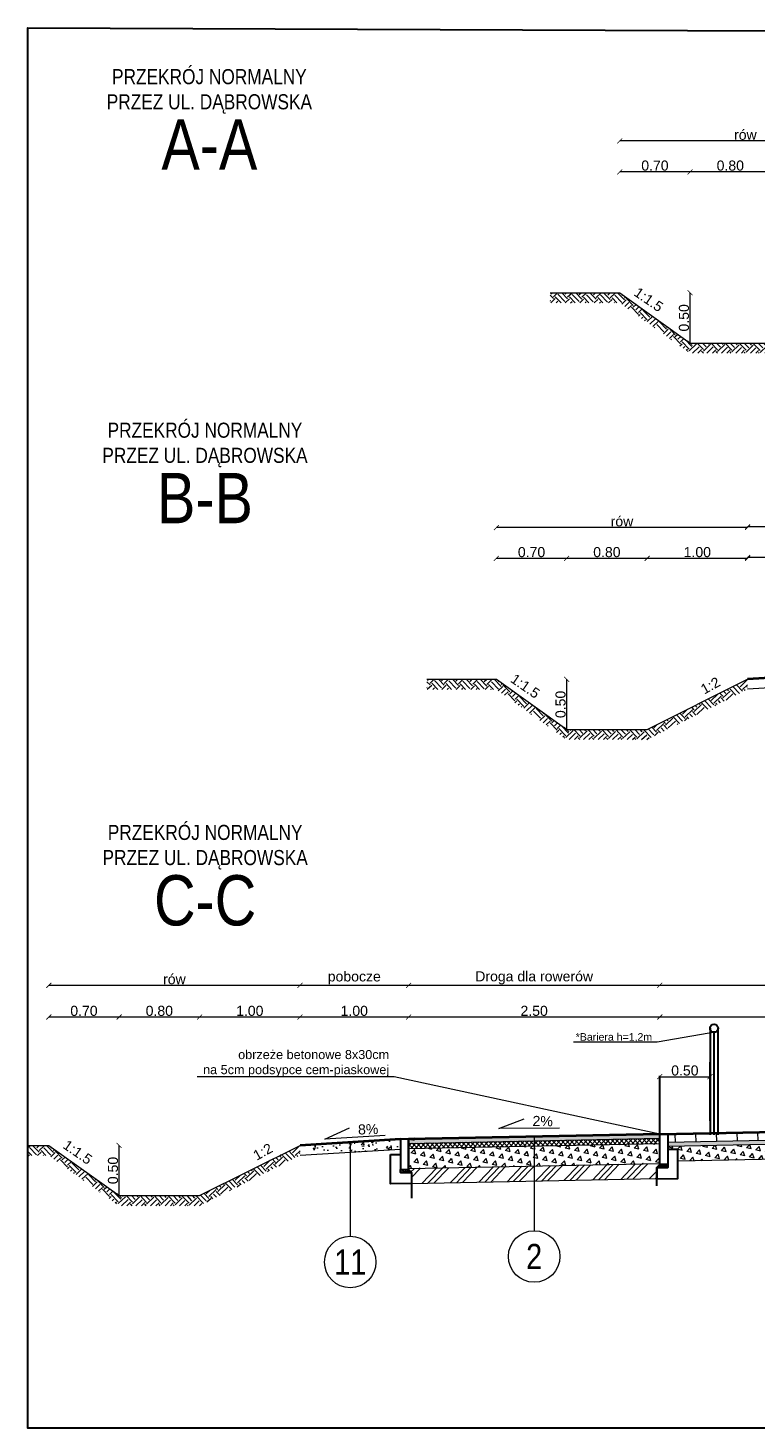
# Model space of a CAD drawing. Header units: metres. Extents: x 274 to 478, y -633 to -162.
# Tile 7 of 18: x 443 to 450, y -619 to -605. Entities that reach past the tile are written whole.
import ezdxf
from ezdxf import colors
from ezdxf.entities.mleader import LeaderData, LeaderLine
from ezdxf.math import Vec2, Vec3

# ---------------------------------------------------------------- set-up
doc = ezdxf.new("R2010")
doc.units = ezdxf.units.M
doc.layers.add('_brudnopis', color=50, linetype='Continuous', lineweight=30, plot=False)
doc.layers.add('C-DROGI-ZESPOLY', color=7, linetype='Continuous')
for name, color, linetype, lineweight in [('Kruszywo stabilizacja cem', 58, 'Continuous', 15), ('M_OPISY', 7, 'Continuous', 18), ('M_PRZEKROJE CZERWONE', 1, 'Continuous', 40), ('M_Szczegóły wymiar', 7, 'Continuous', 15), ('M_szczegóły_hatch', 251, 'Continuous', 9), ('M_szczegóły_projektowane', 1, 'Continuous', 15), ('Opis', 7, 'Continuous', 15), ('Podsypka cementowo-piaskowa', 251, 'Continuous', 15), ('Przekrojowa', 7, 'Continuous', 30), ('Wymiar', 7, 'Continuous', 15)]:
    doc.layers.add(name, color=color, linetype=linetype, lineweight=lineweight)
doc.styles.add('Opis_1_25', font='arial.ttf', dxfattribs={"height": 0.1})
doc.styles.get("Standard").update_dxf_attribs({"font": 'arial.ttf'})
doc.dimstyles.new('1_25_DK$0', dxfattribs={"dimtxt": 0.05, "dimasz": 0.05, "dimexe": 0.02, "dimexo": 0.05, "dimgap": 0.01, "dimtad": 1, "dimzin": 3, "dimdsep": 46, "dimtxsty": 'Opis_1_25', "dimblk": 'ARCHTICK', "dimcen": 0.05, "dimse1": 1, "dimse2": 1, "dimclrd": 256, "dimclre": 256, "dimazin": 3, "dimtfac": 1, "dimtofl": 0, "dimtmove": 0, "dimatfit": 3, "dimldrblk": 'ARCHTICK', "dimfxl": 1, "dimfrac": 2, "dimtolj": 1, "dimtzin": 3, "dimlwd": -1, "dimlwe": -1, "dimarcsym": 0})

# ---------------------------------------------------------------- blocks, each defined once
blk = doc.blocks.new('_ArchTick')
at = {"color": 0, "linetype": 'ByBlock', "lineweight": 0, "const_width": 0.15}
blk.add_lwpolyline([(-0.5, -0.5), (0.5, 0.5)], dxfattribs=at)
blk = doc.blocks.new('*D53')
at = {"layer": 'Defpoints', "color": 0, "transparency": 16777216}
for p in [(449.23, -606.844), (449.23, -608.538), (450.03, -608.538)]:
    blk.add_point(p, dxfattribs=at)
at = {"layer": 'Wymiar', "transparency": 16777216}
blk.add_line((450.03, -606.844), (449.23, -606.844), dxfattribs=at)
at = {"layer": 'Wymiar', "transparency": 16777216, "xscale": 0.05, "yscale": 0.05, "zscale": 0.05, "rotation": 180}
blk.add_blockref('_ArchTick', (449.23, -606.844), dxfattribs=at)
at = {"layer": 'Wymiar', "transparency": 16777216, "xscale": 0.05, "yscale": 0.05, "zscale": 0.05}
blk.add_blockref('_ArchTick', (450.03, -606.844), dxfattribs=at)
at = {"layer": 'Wymiar', "color": 0, "transparency": 16777216, "insert": (449.63, -606.782), "char_height": 0.1, "attachment_point": 5, "style": 'Opis_1_25'}
blk.add_mtext('\\A1;0.80', dxfattribs=at)
blk = doc.blocks.new('*D54')
at = {"layer": 'Defpoints', "color": 0, "transparency": 16777216}
for p in [(448.53, -606.844), (448.53, -608.038), (449.23, -608.538)]:
    blk.add_point(p, dxfattribs=at)
at = {"layer": 'Wymiar', "transparency": 16777216}
blk.add_line((449.23, -606.844), (448.53, -606.844), dxfattribs=at)
at = {"layer": 'Wymiar', "transparency": 16777216, "xscale": 0.05, "yscale": 0.05, "zscale": 0.05, "rotation": 180}
blk.add_blockref('_ArchTick', (448.53, -606.844), dxfattribs=at)
at = {"layer": 'Wymiar', "transparency": 16777216, "xscale": 0.05, "yscale": 0.05, "zscale": 0.05}
blk.add_blockref('_ArchTick', (449.23, -606.844), dxfattribs=at)
at = {"layer": 'Wymiar', "color": 0, "transparency": 16777216, "insert": (448.88, -606.782), "char_height": 0.1, "attachment_point": 5, "style": 'Opis_1_25'}
blk.add_mtext('\\A1;0.70', dxfattribs=at)
blk = doc.blocks.new('*D55')
at = {"layer": 'Defpoints', "color": 0, "transparency": 16777216}
for p in [(448.53, -608.046), (449.23, -608.046), (449.23, -608.546)]:
    blk.add_point(p, dxfattribs=at)
at = {"layer": 'Wymiar', "transparency": 16777216}
blk.add_line((449.23, -608.546), (449.23, -608.046), dxfattribs=at)
at = {"layer": 'Wymiar', "transparency": 16777216, "xscale": 0.05, "yscale": 0.05, "zscale": 0.05}
for p, rotation in [((449.23, -608.046), 90), ((449.23, -608.546), 270)]:
    blk.add_blockref('_ArchTick', p, dxfattribs=dict(at, rotation=rotation))
at = {"layer": 'Wymiar', "color": 0, "transparency": 16777216, "insert": (449.169, -608.296), "char_height": 0.1, "attachment_point": 5, "rotation": 90, "style": 'Opis_1_25'}
blk.add_mtext('\\A1;0.50', dxfattribs=at)
blk = doc.blocks.new('*D51')
at = {"layer": 'Defpoints', "color": 0, "transparency": 16777216}
for p in [(448.53, -606.537), (448.53, -608.046), (451.03, -608.046)]:
    blk.add_point(p, dxfattribs=at)
at = {"layer": 'Wymiar', "transparency": 16777216}
blk.add_line((451.03, -606.537), (448.53, -606.537), dxfattribs=at)
at = {"layer": 'Wymiar', "transparency": 16777216, "xscale": 0.05, "yscale": 0.05, "zscale": 0.05, "rotation": 180}
blk.add_blockref('_ArchTick', (448.53, -606.537), dxfattribs=at)
at = {"layer": 'Wymiar', "transparency": 16777216, "xscale": 0.05, "yscale": 0.05, "zscale": 0.05}
blk.add_blockref('_ArchTick', (451.03, -606.537), dxfattribs=at)
at = {"layer": 'Wymiar', "color": 0, "transparency": 16777216, "insert": (449.78, -606.476), "char_height": 0.1, "attachment_point": 5, "style": 'Opis_1_25'}
blk.add_mtext('\\A1;rów', dxfattribs=at)
blk = doc.blocks.new('*D96')
at = {"layer": 'Defpoints', "color": 0, "transparency": 16777216}
for p in [(448.802, -610.688), (449.802, -611.882), (448.802, -612.382)]:
    blk.add_point(p, dxfattribs=at)
at = {"layer": 'Wymiar', "transparency": 16777216}
blk.add_line((449.802, -610.688), (448.802, -610.688), dxfattribs=at)
at = {"layer": 'Wymiar', "transparency": 16777216, "xscale": 0.05, "yscale": 0.05, "zscale": 0.05, "rotation": 180}
blk.add_blockref('_ArchTick', (448.802, -610.688), dxfattribs=at)
at = {"layer": 'Wymiar', "transparency": 16777216, "xscale": 0.05, "yscale": 0.05, "zscale": 0.05}
blk.add_blockref('_ArchTick', (449.802, -610.688), dxfattribs=at)
at = {"layer": 'Wymiar', "color": 0, "transparency": 16777216, "insert": (449.302, -610.626), "char_height": 0.1, "attachment_point": 5, "style": 'Opis_1_25'}
blk.add_mtext('\\A1;1.00', dxfattribs=at)
blk = doc.blocks.new('*D97')
at = {"layer": 'Defpoints', "color": 0, "transparency": 16777216}
for p in [(448.002, -610.688), (448.002, -612.382), (448.802, -612.382)]:
    blk.add_point(p, dxfattribs=at)
at = {"layer": 'Wymiar', "transparency": 16777216}
blk.add_line((448.802, -610.688), (448.002, -610.688), dxfattribs=at)
at = {"layer": 'Wymiar', "transparency": 16777216, "xscale": 0.05, "yscale": 0.05, "zscale": 0.05, "rotation": 180}
blk.add_blockref('_ArchTick', (448.002, -610.688), dxfattribs=at)
at = {"layer": 'Wymiar', "transparency": 16777216, "xscale": 0.05, "yscale": 0.05, "zscale": 0.05}
blk.add_blockref('_ArchTick', (448.802, -610.688), dxfattribs=at)
at = {"layer": 'Wymiar', "color": 0, "transparency": 16777216, "insert": (448.402, -610.626), "char_height": 0.1, "attachment_point": 5, "style": 'Opis_1_25'}
blk.add_mtext('\\A1;0.80', dxfattribs=at)
blk = doc.blocks.new('*D92')
at = {"layer": 'Defpoints', "color": 0, "transparency": 16777216}
for p in [(447.302, -610.688), (447.302, -611.882), (448.002, -612.382)]:
    blk.add_point(p, dxfattribs=at)
at = {"layer": 'Wymiar', "transparency": 16777216}
blk.add_line((448.002, -610.688), (447.302, -610.688), dxfattribs=at)
at = {"layer": 'Wymiar', "transparency": 16777216, "xscale": 0.05, "yscale": 0.05, "zscale": 0.05, "rotation": 180}
blk.add_blockref('_ArchTick', (447.302, -610.688), dxfattribs=at)
at = {"layer": 'Wymiar', "transparency": 16777216, "xscale": 0.05, "yscale": 0.05, "zscale": 0.05}
blk.add_blockref('_ArchTick', (448.002, -610.688), dxfattribs=at)
at = {"layer": 'Wymiar', "color": 0, "transparency": 16777216, "insert": (447.652, -610.626), "char_height": 0.1, "attachment_point": 5, "style": 'Opis_1_25'}
blk.add_mtext('\\A1;0.70', dxfattribs=at)
blk = doc.blocks.new('*D98')
at = {"layer": 'Defpoints', "color": 0, "transparency": 16777216}
for p in [(447.302, -611.89), (448.002, -611.89), (448.002, -612.39)]:
    blk.add_point(p, dxfattribs=at)
at = {"layer": 'Wymiar', "transparency": 16777216}
blk.add_line((448.002, -612.39), (448.002, -611.89), dxfattribs=at)
at = {"layer": 'Wymiar', "transparency": 16777216, "xscale": 0.05, "yscale": 0.05, "zscale": 0.05}
for p, rotation in [((448.002, -611.89), 90), ((448.002, -612.39), 270)]:
    blk.add_blockref('_ArchTick', p, dxfattribs=dict(at, rotation=rotation))
at = {"layer": 'Wymiar', "color": 0, "transparency": 16777216, "insert": (447.941, -612.14), "char_height": 0.1, "attachment_point": 5, "rotation": 90, "style": 'Opis_1_25'}
blk.add_mtext('\\A1;0.50', dxfattribs=at)
blk = doc.blocks.new('*D103')
at = {"layer": 'Defpoints', "color": 0, "transparency": 16777216}
for p in [(449.802, -610.374), (450.802, -611.83), (449.802, -611.89)]:
    blk.add_point(p, dxfattribs=at)
at = {"layer": 'Wymiar', "transparency": 16777216}
blk.add_line((450.802, -610.374), (449.802, -610.374), dxfattribs=at)
at = {"layer": 'Wymiar', "transparency": 16777216, "xscale": 0.05, "yscale": 0.05, "zscale": 0.05, "rotation": 180}
blk.add_blockref('_ArchTick', (449.802, -610.374), dxfattribs=at)
at = {"layer": 'Wymiar', "transparency": 16777216, "xscale": 0.05, "yscale": 0.05, "zscale": 0.05}
blk.add_blockref('_ArchTick', (450.802, -610.374), dxfattribs=at)
at = {"layer": 'Wymiar', "color": 0, "transparency": 16777216, "insert": (450.302, -610.3), "char_height": 0.1, "attachment_point": 5, "style": 'Opis_1_25'}
blk.add_mtext('\\A1;pobocze', dxfattribs=at)
blk = doc.blocks.new('*D104')
at = {"layer": 'Defpoints', "color": 0, "transparency": 16777216}
for p in [(447.302, -610.381), (447.302, -611.89), (449.802, -611.89)]:
    blk.add_point(p, dxfattribs=at)
at = {"layer": 'Wymiar', "transparency": 16777216}
blk.add_line((449.802, -610.381), (447.302, -610.381), dxfattribs=at)
at = {"layer": 'Wymiar', "transparency": 16777216, "xscale": 0.05, "yscale": 0.05, "zscale": 0.05, "rotation": 180}
blk.add_blockref('_ArchTick', (447.302, -610.381), dxfattribs=at)
at = {"layer": 'Wymiar', "transparency": 16777216, "xscale": 0.05, "yscale": 0.05, "zscale": 0.05}
blk.add_blockref('_ArchTick', (449.802, -610.381), dxfattribs=at)
at = {"layer": 'Wymiar', "color": 0, "transparency": 16777216, "insert": (448.552, -610.32), "char_height": 0.1, "attachment_point": 5, "style": 'Opis_1_25'}
blk.add_mtext('\\A1;rów', dxfattribs=at)
blk = doc.blocks.new('*D91')
at = {"layer": 'Defpoints', "color": 0, "transparency": 16777216}
for p in [(449.802, -610.68), (449.802, -611.882), (450.802, -611.822)]:
    blk.add_point(p, dxfattribs=at)
at = {"layer": 'Wymiar', "transparency": 16777216}
blk.add_line((450.802, -610.68), (449.802, -610.68), dxfattribs=at)
at = {"layer": 'Wymiar', "transparency": 16777216, "xscale": 0.05, "yscale": 0.05, "zscale": 0.05, "rotation": 180}
blk.add_blockref('_ArchTick', (449.802, -610.68), dxfattribs=at)
at = {"layer": 'Wymiar', "transparency": 16777216, "xscale": 0.05, "yscale": 0.05, "zscale": 0.05}
blk.add_blockref('_ArchTick', (450.802, -610.68), dxfattribs=at)
at = {"layer": 'Wymiar', "color": 0, "transparency": 16777216, "insert": (450.302, -610.619), "char_height": 0.1, "attachment_point": 5, "style": 'Opis_1_25'}
blk.add_mtext('\\A1;1.00', dxfattribs=at)
blk = doc.blocks.new('Ogrodzenie')
at = {"layer": 'C-DROGI-ZESPOLY', "lineweight": 30, "flags": 128}
for points in [[(-0.04, 1.06), (-0.04, 0)], [(0, 0), (0, 1.02)], [(0.04, 0), (0.04, 1.06)]]:
    blk.add_lwpolyline(points, dxfattribs=at)
at = {"layer": 'C-DROGI-ZESPOLY', "lineweight": 30}
blk.add_circle((0, 1.06), 0.04, dxfattribs=at)
blk = doc.blocks.new('*D124')
at = {"layer": 'Defpoints', "color": 0, "transparency": 16777216}
for p in [(444.348, -615.249), (445.348, -616.443), (444.348, -616.943)]:
    blk.add_point(p, dxfattribs=at)
at = {"layer": 'Wymiar', "transparency": 16777216}
blk.add_line((445.348, -615.249), (444.348, -615.249), dxfattribs=at)
at = {"layer": 'Wymiar', "transparency": 16777216, "xscale": 0.05, "yscale": 0.05, "zscale": 0.05, "rotation": 180}
blk.add_blockref('_ArchTick', (444.348, -615.249), dxfattribs=at)
at = {"layer": 'Wymiar', "transparency": 16777216, "xscale": 0.05, "yscale": 0.05, "zscale": 0.05}
blk.add_blockref('_ArchTick', (445.348, -615.249), dxfattribs=at)
at = {"layer": 'Wymiar', "color": 0, "transparency": 16777216, "insert": (444.848, -615.188), "char_height": 0.1, "attachment_point": 5, "style": 'Opis_1_25'}
blk.add_mtext('\\A1;1.00', dxfattribs=at)
blk = doc.blocks.new('*D125')
at = {"layer": 'Defpoints', "color": 0, "transparency": 16777216}
for p in [(443.548, -615.249), (443.548, -616.943), (444.348, -616.943)]:
    blk.add_point(p, dxfattribs=at)
at = {"layer": 'Wymiar', "transparency": 16777216}
blk.add_line((444.348, -615.249), (443.548, -615.249), dxfattribs=at)
at = {"layer": 'Wymiar', "transparency": 16777216, "xscale": 0.05, "yscale": 0.05, "zscale": 0.05, "rotation": 180}
blk.add_blockref('_ArchTick', (443.548, -615.249), dxfattribs=at)
at = {"layer": 'Wymiar', "transparency": 16777216, "xscale": 0.05, "yscale": 0.05, "zscale": 0.05}
blk.add_blockref('_ArchTick', (444.348, -615.249), dxfattribs=at)
at = {"layer": 'Wymiar', "color": 0, "transparency": 16777216, "insert": (443.948, -615.188), "char_height": 0.1, "attachment_point": 5, "style": 'Opis_1_25'}
blk.add_mtext('\\A1;0.80', dxfattribs=at)
blk = doc.blocks.new('*D126')
at = {"layer": 'Defpoints', "color": 0, "transparency": 16777216}
for p in [(442.848, -615.249), (442.848, -616.443), (443.548, -616.943)]:
    blk.add_point(p, dxfattribs=at)
at = {"layer": 'Wymiar', "transparency": 16777216}
blk.add_line((443.548, -615.249), (442.848, -615.249), dxfattribs=at)
at = {"layer": 'Wymiar', "transparency": 16777216, "xscale": 0.05, "yscale": 0.05, "zscale": 0.05, "rotation": 180}
blk.add_blockref('_ArchTick', (442.848, -615.249), dxfattribs=at)
at = {"layer": 'Wymiar', "transparency": 16777216, "xscale": 0.05, "yscale": 0.05, "zscale": 0.05}
blk.add_blockref('_ArchTick', (443.548, -615.249), dxfattribs=at)
at = {"layer": 'Wymiar', "color": 0, "transparency": 16777216, "insert": (443.198, -615.188), "char_height": 0.1, "attachment_point": 5, "style": 'Opis_1_25'}
blk.add_mtext('\\A1;0.70', dxfattribs=at)
blk = doc.blocks.new('*D127')
at = {"layer": 'Defpoints', "color": 0, "transparency": 16777216}
for p in [(442.848, -616.525), (443.548, -616.525), (443.548, -617.025)]:
    blk.add_point(p, dxfattribs=at)
at = {"layer": 'Wymiar', "transparency": 16777216}
blk.add_line((443.548, -617.025), (443.548, -616.525), dxfattribs=at)
at = {"layer": 'Wymiar', "transparency": 16777216, "xscale": 0.05, "yscale": 0.05, "zscale": 0.05}
for p, rotation in [((443.548, -616.525), 90), ((443.548, -617.025), 270)]:
    blk.add_blockref('_ArchTick', p, dxfattribs=dict(at, rotation=rotation))
at = {"layer": 'Wymiar', "color": 0, "transparency": 16777216, "insert": (443.487, -616.775), "char_height": 0.1, "attachment_point": 5, "rotation": 90, "style": 'Opis_1_25'}
blk.add_mtext('\\A1;0.50', dxfattribs=at)
blk = doc.blocks.new('*D128')
at = {"layer": 'Defpoints', "color": 0, "transparency": 16777216}
for p in [(442.848, -614.934), (442.848, -616.525), (445.348, -616.525)]:
    blk.add_point(p, dxfattribs=at)
at = {"layer": 'Wymiar', "transparency": 16777216}
blk.add_line((445.348, -614.934), (442.848, -614.934), dxfattribs=at)
at = {"layer": 'Wymiar', "transparency": 16777216, "xscale": 0.05, "yscale": 0.05, "zscale": 0.05, "rotation": 180}
blk.add_blockref('_ArchTick', (442.848, -614.934), dxfattribs=at)
at = {"layer": 'Wymiar', "transparency": 16777216, "xscale": 0.05, "yscale": 0.05, "zscale": 0.05}
blk.add_blockref('_ArchTick', (445.348, -614.934), dxfattribs=at)
at = {"layer": 'Wymiar', "color": 0, "transparency": 16777216, "insert": (444.098, -614.873), "char_height": 0.1, "attachment_point": 5, "style": 'Opis_1_25'}
blk.add_mtext('\\A1;rów', dxfattribs=at)
blk = doc.blocks.new('*D132')
at = {"layer": 'Defpoints', "color": 0, "transparency": 16777216}
for p in [(448.928, -615.249), (448.928, -616.167), (452.728, -616.167)]:
    blk.add_point(p, dxfattribs=at)
at = {"layer": 'Wymiar', "transparency": 16777216}
blk.add_line((452.728, -615.249), (448.928, -615.249), dxfattribs=at)
at = {"layer": 'Wymiar', "transparency": 16777216, "xscale": 0.05, "yscale": 0.05, "zscale": 0.05, "rotation": 180}
blk.add_blockref('_ArchTick', (448.928, -615.249), dxfattribs=at)
at = {"layer": 'Wymiar', "transparency": 16777216, "xscale": 0.05, "yscale": 0.05, "zscale": 0.05}
blk.add_blockref('_ArchTick', (452.728, -615.249), dxfattribs=at)
at = {"layer": 'Wymiar', "color": 0, "transparency": 16777216, "insert": (450.828, -615.188), "char_height": 0.1, "attachment_point": 5, "style": 'Opis_1_25'}
blk.add_mtext('\\A1;3.80', dxfattribs=at)
blk = doc.blocks.new('*D133')
at = {"layer": 'Defpoints', "color": 0, "transparency": 16777216}
for p in [(446.428, -615.249), (448.928, -616.167), (446.428, -616.217)]:
    blk.add_point(p, dxfattribs=at)
at = {"layer": 'Wymiar', "transparency": 16777216}
blk.add_line((448.928, -615.249), (446.428, -615.249), dxfattribs=at)
at = {"layer": 'Wymiar', "transparency": 16777216, "xscale": 0.05, "yscale": 0.05, "zscale": 0.05, "rotation": 180}
blk.add_blockref('_ArchTick', (446.428, -615.249), dxfattribs=at)
at = {"layer": 'Wymiar', "transparency": 16777216, "xscale": 0.05, "yscale": 0.05, "zscale": 0.05}
blk.add_blockref('_ArchTick', (448.928, -615.249), dxfattribs=at)
at = {"layer": 'Wymiar', "color": 0, "transparency": 16777216, "insert": (447.678, -615.188), "char_height": 0.1, "attachment_point": 5, "style": 'Opis_1_25'}
blk.add_mtext('\\A1;2.50', dxfattribs=at)
blk = doc.blocks.new('*D134')
at = {"layer": 'Defpoints', "color": 0, "transparency": 16777216}
for p in [(445.348, -615.249), (445.348, -616.277), (446.428, -616.217)]:
    blk.add_point(p, dxfattribs=at)
at = {"layer": 'Wymiar', "transparency": 16777216}
blk.add_line((446.428, -615.249), (445.348, -615.249), dxfattribs=at)
at = {"layer": 'Wymiar', "transparency": 16777216, "xscale": 0.05, "yscale": 0.05, "zscale": 0.05, "rotation": 180}
blk.add_blockref('_ArchTick', (445.348, -615.249), dxfattribs=at)
at = {"layer": 'Wymiar', "transparency": 16777216, "xscale": 0.05, "yscale": 0.05, "zscale": 0.05}
blk.add_blockref('_ArchTick', (446.428, -615.249), dxfattribs=at)
at = {"layer": 'Wymiar', "color": 0, "transparency": 16777216, "insert": (445.888, -615.188), "char_height": 0.1, "attachment_point": 5, "style": 'Opis_1_25'}
blk.add_mtext('\\A1;1.00', dxfattribs=at)
blk = doc.blocks.new('*D135')
at = {"layer": 'Defpoints', "color": 0, "transparency": 16777216}
for p in [(449.428, -615.842), (448.928, -616.415), (449.428, -616.407)]:
    blk.add_point(p, dxfattribs=at)
at = {"layer": 'Wymiar', "transparency": 16777216}
blk.add_line((448.928, -615.842), (449.428, -615.842), dxfattribs=at)
at = {"layer": 'Wymiar', "transparency": 16777216, "xscale": 0.05, "yscale": 0.05, "zscale": 0.05, "rotation": 180}
blk.add_blockref('_ArchTick', (448.928, -615.842), dxfattribs=at)
at = {"layer": 'Wymiar', "transparency": 16777216, "xscale": 0.05, "yscale": 0.05, "zscale": 0.05}
blk.add_blockref('_ArchTick', (449.428, -615.842), dxfattribs=at)
at = {"layer": 'Wymiar', "color": 0, "transparency": 16777216, "insert": (449.178, -615.781), "char_height": 0.1, "attachment_point": 5, "style": 'Opis_1_25'}
blk.add_mtext('\\A1;0.50', dxfattribs=at)
blk = doc.blocks.new('*D139')
at = {"layer": 'Defpoints', "color": 0, "transparency": 16777216}
for p in [(448.928, -614.934), (452.728, -616.341), (448.928, -616.455)]:
    blk.add_point(p, dxfattribs=at)
at = {"layer": 'Wymiar', "transparency": 16777216}
blk.add_line((452.728, -614.934), (448.928, -614.934), dxfattribs=at)
at = {"layer": 'Wymiar', "transparency": 16777216, "xscale": 0.05, "yscale": 0.05, "zscale": 0.05, "rotation": 180}
blk.add_blockref('_ArchTick', (448.928, -614.934), dxfattribs=at)
at = {"layer": 'Wymiar', "transparency": 16777216, "xscale": 0.05, "yscale": 0.05, "zscale": 0.05}
blk.add_blockref('_ArchTick', (452.728, -614.934), dxfattribs=at)
at = {"layer": 'Wymiar', "color": 0, "transparency": 16777216, "insert": (450.828, -614.86), "char_height": 0.1, "attachment_point": 5, "style": 'Opis_1_25'}
blk.add_mtext('\\A1;peron', dxfattribs=at)
blk = doc.blocks.new('*D140')
at = {"layer": 'Defpoints', "color": 0, "transparency": 16777216}
for p in [(446.428, -614.934), (448.928, -616.455), (446.428, -616.505)]:
    blk.add_point(p, dxfattribs=at)
at = {"layer": 'Wymiar', "transparency": 16777216}
blk.add_line((448.928, -614.934), (446.428, -614.934), dxfattribs=at)
at = {"layer": 'Wymiar', "transparency": 16777216, "xscale": 0.05, "yscale": 0.05, "zscale": 0.05, "rotation": 180}
blk.add_blockref('_ArchTick', (446.428, -614.934), dxfattribs=at)
at = {"layer": 'Wymiar', "transparency": 16777216, "xscale": 0.05, "yscale": 0.05, "zscale": 0.05}
blk.add_blockref('_ArchTick', (448.928, -614.934), dxfattribs=at)
at = {"layer": 'Wymiar', "color": 0, "transparency": 16777216, "insert": (447.678, -614.859), "char_height": 0.1, "attachment_point": 5, "style": 'Opis_1_25'}
blk.add_mtext('\\A1;Droga dla rowerów', dxfattribs=at)
blk = doc.blocks.new('*D141')
at = {"layer": 'Defpoints', "color": 0, "transparency": 16777216}
for p in [(445.348, -614.934), (445.348, -616.451), (446.428, -616.505)]:
    blk.add_point(p, dxfattribs=at)
at = {"layer": 'Wymiar', "transparency": 16777216}
blk.add_line((446.428, -614.934), (445.348, -614.934), dxfattribs=at)
at = {"layer": 'Wymiar', "transparency": 16777216, "xscale": 0.05, "yscale": 0.05, "zscale": 0.05, "rotation": 180}
blk.add_blockref('_ArchTick', (445.348, -614.934), dxfattribs=at)
at = {"layer": 'Wymiar', "transparency": 16777216, "xscale": 0.05, "yscale": 0.05, "zscale": 0.05}
blk.add_blockref('_ArchTick', (446.428, -614.934), dxfattribs=at)
at = {"layer": 'Wymiar', "color": 0, "transparency": 16777216, "insert": (445.888, -614.86), "char_height": 0.1, "attachment_point": 5, "style": 'Opis_1_25'}
blk.add_mtext('\\A1;pobocze', dxfattribs=at)

msp = doc.modelspace()

# ---------------------------------------------------------------- hatches: boundary and pattern name
at = {"layer": 'Kruszywo stabilizacja cem'}
h = msp.add_hatch(dxfattribs=at)
h.set_pattern_fill('AR-CONC', color=256, scale=0.001)
h.set_pattern_definition([(50, (13650.19228, 925.86), (0.182184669, -0.0159390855), [0.01905, -0.20955]), (355, (13650.19228, 925.86), (-0.0352434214, 0.1910568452), [0.01524, -0.1676405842]), (100.4514447, (13650.20746, 925.85868), (0.146941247, 0.175117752), [0.0161900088, -0.1780902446]), (46.1842, (13650.19228, 925.9108), (0.271079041, -0.042042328), [0.028575, -0.314325]), (96.6355576, (13650.21487, 925.9073), (0.237404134, 0.2474261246), [0.024285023, -0.267135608]), (351.1841512, (13650.19228, 925.9108), (0.237404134, 0.2474261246), [0.022859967, -0.251459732]), (21, (13650.21768, 925.8981), (0.1516143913, -0.1022651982), [0.01905, -0.20955]), (326, (13650.21768, 925.8981), (0.0618020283, 0.184187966), [0.01524, -0.16764]), (71.451445, (13650.23032, 925.88958), (0.2134164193, 0.081922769), [0.0161900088, -0.1780899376]), (37.5, (13650.19228, 925.860006), (0.00308860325, 0.08455503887), [0, -0.165608, 0, -0.17018, 0, -0.168275]), (7.5, (13650.19228, 925.86001), (0.0668196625, 0.1001805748), [0, -0.097028, 0, -0.161798, 0, -0.064135]), (327.5, (13650.13564, 925.860006), (0.13559059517, -0.005728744), [0, -0.0635, 0, -0.19812, 0, -0.26289]), (317.5, (13650.11024, 925.86), (0.1481291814, 0.025426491), [0, -0.08255, 0, -0.131572, 0, -0.18669])])
h.paths.add_polyline_path([(445.468, -616.518), (446.348, -616.465), (446.348, -616.565), (445.468, -616.618)])
at = {"layer": 'M_szczegóły_hatch'}
h = msp.add_hatch(dxfattribs=at)
h.set_pattern_fill('EARTH', color=3, scale=0.4, angle=43.8542)
h.set_pattern_definition([(43.854237, (-11.46516, -610.49753), (0.002827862, 0.14139308), [0.1, -0.1]), (43.854237, (-11.49114, -610.47049), (0.002827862, 0.14139308), [0.1, -0.1]), (43.854237, (-11.51712, -610.44345), (0.002827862, 0.14139308), [0.1, -0.1]), (133.854237, (-11.51677, -610.42577), (-0.14139308, 0.002827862), [0.1, -0.1]), (133.854237, (-11.48973, -610.39979), (-0.14139308, 0.002827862), [0.1, -0.1]), (133.854237, (-11.46269, -610.37381), (-0.14139308, 0.002827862), [0.1, -0.1])])
h.paths.add_polyline_path([(448.53, -608.046), (449.23, -608.546), (450.03, -608.546), (451.03, -608.046), (451.03, -608.146), (450.03, -608.646), (449.23, -608.646), (448.53, -608.147), (447.839, -608.146), (447.839, -608.046)])
h = msp.add_hatch(dxfattribs=at)
h.set_pattern_fill('EARTH', color=3, scale=0.4, angle=43.8542)
h.set_pattern_definition([(43.854237, (-12.69319, -614.34151), (0.002827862, 0.14139308), [0.1, -0.1]), (43.854237, (-12.71917, -614.31446), (0.002827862, 0.14139308), [0.1, -0.1]), (43.854237, (-12.74515, -614.28742), (0.002827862, 0.14139308), [0.1, -0.1]), (133.854237, (-12.7448, -614.26975), (-0.14139308, 0.002827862), [0.1, -0.1]), (133.854237, (-12.71775, -614.24377), (-0.14139308, 0.002827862), [0.1, -0.1]), (133.854237, (-12.69071, -614.21779), (-0.14139308, 0.002827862), [0.1, -0.1])])
h.paths.add_polyline_path([(447.302, -611.89), (448.002, -612.39), (448.802, -612.39), (449.802, -611.89), (449.802, -611.99), (448.802, -612.49), (448.002, -612.49), (447.302, -611.991), (446.611, -611.99), (446.611, -611.89)])
h = msp.add_hatch(dxfattribs=at)
h.set_pattern_fill('LINE', color=256, scale=0.065, angle=92.2915)
h.set_pattern_definition([(92.291526, (-1370.88686, -695.46304), (-0.206209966, -0.0082517), [])])
h.paths.add_polyline_path([(449.01, -616.495), (449.009, -616.415), (452.728, -616.341), (452.731, -616.421)])
h = msp.add_hatch(color=256, dxfattribs=at)
h.dxf.hatch_style = 1
h.paths.add_polyline_path([(448.928, -616.455), (448.928, -616.415), (446.428, -616.465), (446.428, -616.505)])
at = {"layer": 'M_szczegóły_hatch', "ltscale": 0.1}
h = msp.add_hatch(dxfattribs=at)
h.set_pattern_fill('NET', color=256, scale=0.01, angle=46.1458)
h.set_pattern_definition([(46.145763, (290.14814, -648.907953), (-0.0228950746, 0.0219972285), []), (136.145763, (290.14814, -648.907953), (-0.0219972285, -0.0228950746), [])])
h.paths.add_polyline_path([(448.928, -616.505), (448.928, -616.455), (446.428, -616.505), (446.428, -616.555)])
at = {"layer": 'M_szczegóły_hatch'}
h = msp.add_hatch(dxfattribs=at)
h.set_pattern_fill('AR-SAND', color=256, scale=0.0005, angle=2.2915)
h.set_pattern_definition([(39.791526, (158.514016, -634.252509), (-0.001777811, 0.0244191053), [0, -0.019304, 0, -0.02159, 0, -0.0206375]), (9.791526, (158.514016, -634.25251), (0.0210251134, 0.0367112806), [0, -0.010414, 0, -0.017399, 0, -0.0066675]), (329.791526, (158.498407, -634.253133), (0.0395151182, 0.001653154), [0, -0.00635, 0, -0.02286, 0, -0.029845]), (319.791526, (158.498407, -634.253133), (0.0377016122, 0.012664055), [0, -0.003175, 0, -0.014986, 0, -0.017145])])
h.paths.add_polyline_path([(452.733, -616.459), (452.731, -616.421), (449.01, -616.495), (449.011, -616.535), (452.661, -616.462)])
h = msp.add_hatch(dxfattribs=at)
h.set_pattern_fill('TRIANG', color=256, scale=0.01, angle=47.2915)
h.set_pattern_definition([(107.2915257, (15544.78733, 2951.4805), (-0.092916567, 0.02095409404), [0.047625, -0.047625]), (167.2915257, (15544.78733, 2951.4805), (-0.06460506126, -0.06999106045), [0.047625, -0.047625]), (47.2915257, (15544.74087, 2951.49098), (-0.02831150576, 0.0909451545), [0.047625, -0.047625])])
h.paths.add_polyline_path([(452.584, -616.497), (452.734, -616.491), (452.733, -616.461), (449.011, -616.535), (449.012, -616.565), (449.112, -616.563), (449.114, -616.683), (452.589, -616.614)])
h = msp.add_hatch(dxfattribs=at)
h.set_pattern_fill('EARTH', color=3, scale=0.4, angle=43.8542)
h.set_pattern_definition([(43.854237, (-17.14756, -618.97721), (0.002827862, 0.14139308), [0.1, -0.1]), (43.854237, (-17.17354, -618.95017), (0.002827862, 0.14139308), [0.1, -0.1]), (43.854237, (-17.19952, -618.92313), (0.002827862, 0.14139308), [0.1, -0.1]), (133.854237, (-17.19917, -618.90545), (-0.14139308, 0.002827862), [0.1, -0.1]), (133.854237, (-17.17213, -618.87947), (-0.14139308, 0.002827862), [0.1, -0.1]), (133.854237, (-17.14509, -618.85349), (-0.14139308, 0.002827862), [0.1, -0.1])])
h.paths.add_polyline_path([(442.641, -616.525), (442.641, -616.626), (442.848, -616.627), (443.548, -617.125), (444.348, -617.125), (445.348, -616.625), (445.348, -616.525), (444.348, -617.025), (443.548, -617.025), (442.848, -616.525)])
at = {"layer": 'M_szczegóły_hatch', "transparency": 33554636}
h = msp.add_hatch(dxfattribs=at)
h.set_pattern_fill('TRIANG', color=256, scale=0.01, angle=46.1458)
h.set_pattern_definition([(106.145763, (-1356.51134, -1487.384), (-0.0924789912, 0.0228078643), [0.047625, -0.047625]), (166.145763, (-1356.51134, -1487.384), (-0.0659916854, -0.0686852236), [0.047625, -0.047625]), (46.145763, (-1356.55758, -1487.37259), (-0.0264873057, 0.0914930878), [0.047625, -0.047625])])
h.paths.add_polyline_path([(448.928, -616.645), (448.928, -616.505), (446.428, -616.555), (446.428, -616.695), (446.428, -616.755), (446.458, -616.755), (448.928, -616.705)])
at = {"layer": 'M_szczegóły_hatch'}
h = msp.add_hatch(dxfattribs=at)
h.set_pattern_fill('GOST_GROUND', color=256, scale=0.02, angle=1.1458)
h.set_pattern_definition([(46.145763, (-1711.53589, -1507.76716), (0.282786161, 0.005655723), [0.4]), (46.145763, (-1711.4759, -1507.76596), (0.282786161, 0.005655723), [0.4]), (46.145763, (-1711.41591, -1507.76476), (0.282786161, 0.005655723), [0.4])])
h.paths.add_polyline_path([(448.898, -616.857), (448.898, -616.706), (446.428, -616.755), (446.428, -616.765), (446.458, -616.795), (446.458, -616.905)])
at = {"layer": 'Podsypka cementowo-piaskowa'}
h = msp.add_hatch(dxfattribs=at)
h.set_pattern_fill('AR-SAND', color=256, scale=0.01, style=0)
h.set_pattern_definition([(37.5, (131.152068, -473.649032), (-0.0006299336, 0.0192682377), [0, -0.0152, 0, -0.017, 0, -0.01625]), (7.5, (131.152068, -473.649032), (0.017697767, 0.0282214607), [0, -0.0082, 0, -0.0137, 0, -0.00525]), (327.5, (131.139768, -473.649032), (0.0311414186, 5.65905e-05), [0, -0.005, 0, -0.018, 0, -0.0235]), (317.5, (131.139768, -473.649032), (0.030061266, 0.0087767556), [0, -0.0025, 0, -0.0118, 0, -0.0135])])
h.paths.add_polyline_path([(449.008, -616.715), (448.928, -616.715), (448.898, -616.745), (449.008, -616.745)])
h = msp.add_hatch(dxfattribs=at)
h.set_pattern_fill('AR-SAND', color=256, scale=0.01, style=0)
h.set_pattern_definition([(37.5, (131.45191, -473.699032), (-0.0006299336, 0.0192682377), [0, -0.0152, 0, -0.017, 0, -0.01625]), (7.5, (131.45191, -473.699032), (0.017697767, 0.0282214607), [0, -0.0082, 0, -0.0137, 0, -0.00525]), (327.5, (131.43961, -473.699032), (0.0311414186, 5.65905e-05), [0, -0.005, 0, -0.018, 0, -0.0235]), (317.5, (131.43961, -473.699032), (0.030061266, 0.0087767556), [0, -0.0025, 0, -0.0118, 0, -0.0135])])
h.paths.add_polyline_path([(446.348, -616.765), (446.428, -616.765), (446.458, -616.795), (446.348, -616.795)])

# ---------------------------------------------------------------- linework, layer by layer
at = {"layer": '_brudnopis', "flags": 128}
msp.add_lwpolyline([(477.923, -605.553), (477.923, -614.63), (469.318, -614.63), (469.318, -619.336), (442.641, -619.336), (442.641, -605.413)], close=True, dxfattribs=at)
for points in [[(449.428, -616.28), (449.428, -615.697)], [(448.928, -616.415), (448.928, -615.832)], [(446.428, -616.465), (446.428, -616.765), (446.458, -616.795), (446.458, -617.05)], [(448.898, -616.926), (448.898, -616.745), (448.928, -616.715), (448.928, -616.345)]]:
    msp.add_lwpolyline(points, dxfattribs=at)
at = {"layer": 'M_PRZEKROJE CZERWONE'}
msp.add_line((448.928, -616.415), (446.428, -616.465), dxfattribs=at)
for points in [[(450.802, -611.83), (449.802, -611.89)], [(452.728, -616.341), (448.929, -616.417)], [(446.348, -616.465), (445.348, -616.525)]]:
    msp.add_lwpolyline(points, dxfattribs=at)
at = {"layer": 'M_Szczegóły wymiar'}
for points in [[(447.93, -616.353), (447.328, -616.358), (447.577, -616.26)], [(446.197, -616.426), (445.596, -616.464), (445.839, -616.352)]]:
    msp.add_lwpolyline(points, dxfattribs=at)
at = {"layer": 'M_szczegóły_hatch', "color": 3}
for points in [[(447.839, -608.046), (448.53, -608.046)], [(446.611, -611.89), (447.302, -611.89)], [(442.641, -616.525), (442.848, -616.525)]]:
    msp.add_lwpolyline(points, dxfattribs=at)
at = {"layer": 'M_szczegóły_projektowane'}
for points in [[(448.53, -608.046), (449.23, -608.546), (450.03, -608.546), (451.03, -608.046)], [(447.302, -611.89), (448.002, -612.39), (448.802, -612.39), (449.802, -611.89)], [(450.802, -611.93), (449.802, -611.99)], [(446.428, -616.505), (448.928, -616.455)], [(452.731, -616.421), (449.01, -616.495)], [(452.733, -616.461), (449.011, -616.535)], [(442.848, -616.525), (443.548, -617.025), (444.348, -617.025), (445.348, -616.525)], [(446.348, -616.565), (445.348, -616.625)], [(446.428, -616.555), (448.928, -616.505)], [(446.428, -616.555), (448.928, -616.505)], [(452.589, -616.614), (449.114, -616.683)], [(446.428, -616.755), (448.928, -616.705)], [(446.458, -616.905), (448.898, -616.856)]]:
    msp.add_lwpolyline(points, dxfattribs=at)
at = {"layer": 'Opis'}
for p, q in [((447.678, -616.44), (447.678, -617.374)), ((445.848, -616.495), (445.848, -617.429))]:
    msp.add_line(p, q, dxfattribs=at)
for centre in [(445.848, -617.685), (447.678, -617.63)]:
    msp.add_circle(centre, 0.256, dxfattribs=at)
at = {"layer": 'Przekrojowa', "color": 5}
for points in [[(446.428, -616.465), (446.348, -616.465), (446.348, -616.765), (446.428, -616.765)], [(448.928, -616.415), (449.008, -616.415), (449.008, -616.715), (448.928, -616.715)], [(446.248, -616.615), (446.348, -616.615), (446.348, -616.795), (446.458, -616.795), (446.458, -616.904), (446.248, -616.908)], [(449.108, -616.565), (449.008, -616.565), (449.008, -616.745), (448.898, -616.745), (448.898, -616.857), (449.108, -616.853)], [(449.008, -616.715), (448.928, -616.715), (448.898, -616.745), (449.008, -616.745)], [(446.348, -616.765), (446.428, -616.765), (446.458, -616.795), (446.348, -616.795)]]:
    msp.add_lwpolyline(points, close=True, dxfattribs=at)

# ---------------------------------------------------------------- block references
at = {"layer": 'C-DROGI-ZESPOLY'}
msp.add_blockref('Ogrodzenie', (449.468, -616.421), dxfattribs=at)

# ---------------------------------------------------------------- texts
at = {"layer": 'M_OPISY', "char_height": 0.15, "width": 4.66757, "attachment_point": 2}
for s, insert in [('{\\fArial Narrow|b0|i0|c238|p34;PRZEKRÓJ NORMALNY \\PPRZEZ UL. DĄBROWSKA\\P\\H3.3333x;A-A}', (444.446, -605.822)), ('{\\fArial Narrow|b0|i0|c238|p34;PRZEKRÓJ NORMALNY \\PPRZEZ UL. DĄBROWSKA\\P\\H3.3333x;B-B}', (444.402, -609.338)), ('{\\fArial Narrow|b0|i0|c238|p34;PRZEKRÓJ NORMALNY \\PPRZEZ UL. DĄBROWSKA\\P\\H3.3333x;C-C}', (444.404, -613.338))]:
    msp.add_mtext(s, dxfattribs=dict(at, insert=insert))
at = {"layer": 'Opis', "char_height": 0.1, "width": 622.3, "attachment_point": 7, "style": 'Opis_1_25'}
for s, insert, rotation in [('1:1.5', (448.661, -608.068), 325.4613), ('1:1.5', (447.433, -611.912), 325.4613), ('1:2', (449.371, -612.043), 28.9941), ('2%', (447.661, -616.332), 358.6853), ('8%', (445.927, -616.419), 1.881), ('1:1.5', (442.979, -616.547), 325.4613), ('1:2', (444.917, -616.679), 28.9941)]:
    msp.add_mtext(s, dxfattribs=dict(at, insert=insert, rotation=rotation))
at = {"layer": 'Opis', "char_height": 0.25, "attachment_point": 5}
for s, insert in [('{\\fArial Narrow|b0|i0|c238|p34;11}', (445.848, -617.685)), ('{\\fArial Narrow|b0|i0|c238|p34;2}', (447.678, -617.63))]:
    msp.add_mtext_dynamic_manual_height_columns(s, width=0.32023, gutter_width=2.5, heights=[0], dxfattribs=dict(at, insert=insert))

# ---------------------------------------------------------------- dimensions: what is measured, and where the dimension line sits
at = {"layer": 'Wymiar'}
for base, p1, p2, text, picture, middle in [((448.53, -606.537), (451.03, -608.046), (448.53, -608.046), 'rów', '*D51', (449.78, -606.476)), ((447.302, -610.381), (449.802, -611.89), (447.302, -611.89), 'rów', '*D104', (448.552, -610.32)), ((449.802, -610.374), (450.802, -611.83), (449.802, -611.89), 'pobocze', '*D103', (450.302, -610.3)), ((446.428, -614.934), (448.928, -616.455), (446.428, -616.505), 'Droga dla rowerów', '*D140', (447.678, -614.859)), ((442.848, -614.934), (445.348, -616.525), (442.848, -616.525), 'rów', '*D128', (444.098, -614.873)), ((445.348, -614.934), (446.428, -616.505), (445.348, -616.451), 'pobocze', '*D141', (445.888, -614.86)), ((448.928, -614.934), (452.728, -616.341), (448.928, -616.455), 'peron', '*D139', (450.828, -614.86)), ((445.348, -615.249), (446.428, -616.217), (445.348, -616.277), '1.00', '*D134', (445.888, -615.188))]:
    dim = msp.add_linear_dim(base=base, p1=p1, p2=p2, angle=180, text=text, dimstyle='1_25_DK$0', override={"dimtmove": 1}, dxfattribs=at)
    dim.commit()
    dim.dimension.update_dxf_attribs({"geometry": picture, "text_midpoint": middle})
for base, p1, p2, angle, picture, middle in [((448.53, -606.844), (449.23, -608.538), (448.53, -608.038), 180, '*D54', (448.88, -606.782)), ((449.23, -606.844), (450.03, -608.538), (449.23, -608.538), 180, '*D53', (449.63, -606.782)), ((449.23, -608.046), (449.23, -608.546), (448.53, -608.046), 90, '*D55', (449.169, -608.296)), ((447.302, -610.688), (448.002, -612.382), (447.302, -611.882), 180, '*D92', (447.652, -610.626)), ((448.002, -610.688), (448.802, -612.382), (448.002, -612.382), 180, '*D97', (448.402, -610.626)), ((448.802, -610.688), (449.802, -611.882), (448.802, -612.382), 180, '*D96', (449.302, -610.626)), ((449.802, -610.68), (450.802, -611.822), (449.802, -611.882), 180, '*D91', (450.302, -610.619)), ((448.002, -611.89), (448.002, -612.39), (447.302, -611.89), 90, '*D98', (447.941, -612.14)), ((442.848, -615.249), (443.548, -616.943), (442.848, -616.443), 180, '*D126', (443.198, -615.188)), ((443.548, -615.249), (444.348, -616.943), (443.548, -616.943), 180, '*D125', (443.948, -615.188)), ((444.348, -615.249), (445.348, -616.443), (444.348, -616.943), 180, '*D124', (444.848, -615.188)), ((446.428, -615.249), (448.928, -616.167), (446.428, -616.217), 180, '*D133', (447.678, -615.188)), ((448.928, -615.249), (452.728, -616.167), (448.928, -616.167), 180, '*D132', (450.828, -615.188)), ((443.548, -616.525), (443.548, -617.025), (442.848, -616.525), 90, '*D127', (443.487, -616.775))]:
    dim = msp.add_linear_dim(base=base, p1=p1, p2=p2, angle=angle, dimstyle='1_25_DK$0', override={"dimtmove": 1}, dxfattribs=at)
    dim.commit()
    dim.dimension.update_dxf_attribs({"geometry": picture, "text_midpoint": middle})
dim = msp.add_linear_dim(base=(449.428, -615.842), p1=(448.928, -616.415), p2=(449.428, -616.407), dimstyle='1_25_DK$0', override={"dimtmove": 1}, dxfattribs=at)
dim.commit()
dim.dimension.update_dxf_attribs({"geometry": '*D135', "text_midpoint": (449.178, -615.781)})

# ---------------------------------------------------------------- leaders
at = {"layer": 'Opis'}
ml = msp.add_multileader_mtext('Standard', dxfattribs=at)
ml.set_content('*Bariera h=1,2m', color=256, style='Opis_1_25')
ml.set_leader_properties(color=256, linetype='ByLayer', lineweight=-1)
ml.build(insert=Vec2(0, 0))
ml.multileader.update_dxf_attribs({"has_dogleg": 0, "text_left_attachment_type": 5, "text_right_attachment_type": 5, "dogleg_length": 0.15, "arrow_head_size": 0.05})
ctx = ml.context
ctx.base_point, ctx.char_height, ctx.arrow_head_size, ctx.landing_gap_size, ctx.plane_origin = Vec3(448.052, -615.5, -10.18), 0.075, 0.05, 0.05, Vec3(449.656, -615.902, -10.18)
ctx.left_attachment, ctx.right_attachment, ctx.text_align_type = 5, 5, 2
notes = []
notes.append((ctx, [(0, (1, 1, 0), (449.052, -615.5, -10.18), (-1, 0), 0.15, [(0, [(449.468, -615.401, -10.18)], 0, [])])]))
ctx.mtext.insert, ctx.mtext.width, ctx.mtext.alignment, ctx.mtext.flow_direction = Vec3(448.852, -615.409, -10.18), 0.81641, 3, 5
ml = msp.add_multileader_mtext('Standard', dxfattribs=at)
ml.set_content('\\A1;obrzeże betonowe 8x30cm \\Pna 5cm podsypce cem-piaskowej', color=256, style='Opis_1_25')
ml.set_leader_properties(color=256, linetype='ByLayer', lineweight=-1)
ml.build(insert=Vec2(0, 0))
ml.multileader.update_dxf_attribs({"has_dogleg": 0, "text_left_attachment_type": 5, "text_right_attachment_type": 5, "dogleg_length": 0.15, "arrow_head_size": 0.1})
ctx = ml.context
ctx.base_point, ctx.char_height, ctx.arrow_head_size, ctx.landing_gap_size, ctx.plane_origin = Vec3(444.351, -615.844), 0.09, 0.1, 0.05, Vec3(448.348, -615.351)
ctx.left_attachment, ctx.right_attachment, ctx.text_align_type = 5, 5, 2
notes.append((ctx, [(1, (1, 1, 0), (446.435, -615.844), (-1, 0), 0.15, [(0, [(446.388, -616.465), (448.928, -616.415)], 0, [])])]))
ctx.mtext.insert, ctx.mtext.alignment, ctx.mtext.flow_direction = Vec3(446.235, -615.577), 3, 5
for ctx, leaders in notes:
    for number, flags, end, landing, length, lines in leaders:
        leader = LeaderData()
        leader.index, (leader.has_last_leader_line, leader.has_dogleg_vector, leader.attachment_direction) = number, flags
        leader.last_leader_point, leader.dogleg_vector, leader.dogleg_length = Vec3(end), Vec3(landing), length
        for number, points, colour, breaks in lines:
            line = LeaderLine()
            line.index, line.vertices, line.color, line.breaks = number, Vec3.list(points), colors.encode_raw_color(colour), breaks
            leader.lines.append(line)
        ctx.leaders.append(leader)

doc.saveas('drawing.dxf')
